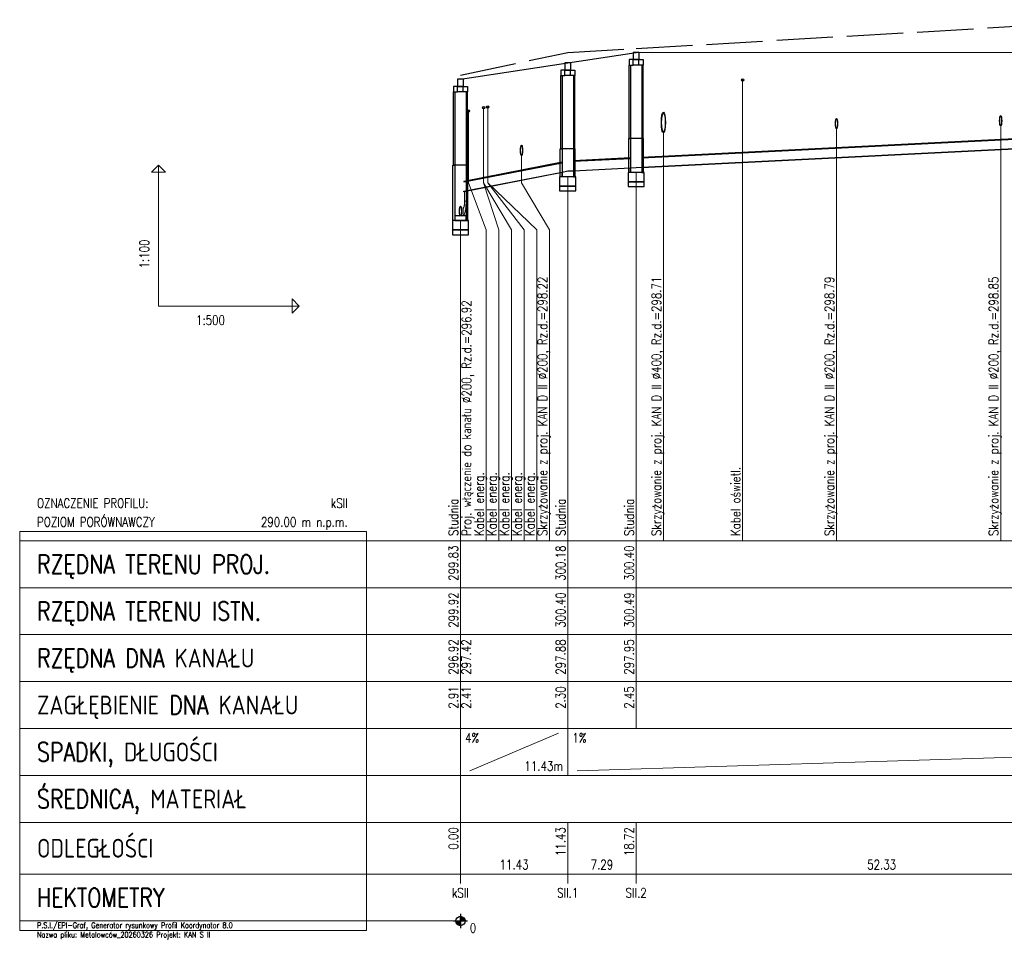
# Model space of a CAD drawing. Extents: x 2665 to 3299, y 1966 to 2440.
# Tile 2 of 3: x 2767 to 2977, y 2227 to 2423. Entities that reach past the tile are written whole.
import ezdxf
from ezdxf.enums import TextEntityAlignment as Align

# ---------------------------------------------------------------- set-up
doc = ezdxf.new("R2010")
doc.units = 0
doc.header["$MEASUREMENT"] = 0
doc.linetypes.add('ACAD_ISO02W100', pattern=[15, 12, -3])
for name, color, linetype, lineweight in [('Armatura', 66, 'Continuous', 20), ('Linie_opisowe', 7, 'Continuous', 9), ('LINIE_TABELI', 7, 'Continuous', 20), ('Opis_skrz', 1, 'Continuous', 15), ('Opis_uzbr_p', 7, 'Continuous', 15), ('Teren_proj', 2, 'Continuous', 30)]:
    doc.layers.add(name, color=color, linetype=linetype, lineweight=lineweight)
for name, color, linetype in [('LICZBY', 7, 'Continuous'), ('Odcinki_5', 7, 'Continuous'), ('Opis_PZ_5', 7, 'Continuous'), ('OPIS_WL', 7, 'Continuous'), ('Teren_istn', 3, 'ACAD_ISO02W100'), ('Uzbr_podz', 7, 'Continuous'), ('Wezly_5', 7, 'Continuous')]:
    doc.layers.add(name, color=color, linetype=linetype)
doc.styles.get("Standard").update_dxf_attribs({"font": 'romans.shx'})

msp = doc.modelspace()

# ---------------------------------------------------------------- linework, layer by layer
at = {"layer": 'Armatura'}
for p, q in [((2861.75, 2384.31), (2862.11, 2384.31)), ((2861.48, 2382.96), (2861.48, 2381.16))]:
    msp.add_line(p, q, dxfattribs=at)
for points in [[(2861.78, 2384.31), (2861.78, 2386.4), (2861.77, 2386.4), (2861.77, 2384.31)], [(2862.08, 2384.31), (2862.08, 2386.4), (2862.1, 2386.4), (2862.1, 2384.31)]]:
    msp.add_lwpolyline(points, close=True, dxfattribs=at)
for points in [[(2861.48, 2382.81), (2861.53, 2382.83), (2861.58, 2382.88), (2861.62, 2382.97), (2861.66, 2383.09), (2861.7, 2383.25), (2861.73, 2383.42), (2861.75, 2383.63), (2861.77, 2383.84), (2861.78, 2384.07), (2861.78, 2384.31)], [(2861.48, 2382.88), (2861.53, 2382.9), (2861.57, 2382.95), (2861.61, 2383.04), (2861.65, 2383.15), (2861.69, 2383.3), (2861.71, 2383.47), (2861.74, 2383.66), (2861.75, 2383.87), (2861.77, 2384.08), (2861.77, 2384.31)], [(2861.48, 2381.31), (2861.58, 2381.34), (2861.67, 2381.45), (2861.76, 2381.63), (2861.84, 2381.88), (2861.91, 2382.19), (2861.97, 2382.54), (2862.02, 2382.94), (2862.05, 2383.38), (2862.08, 2383.84), (2862.08, 2384.31)], [(2861.48, 2381.23), (2861.58, 2381.27), (2861.67, 2381.38), (2861.76, 2381.57), (2861.85, 2381.82), (2861.92, 2382.13), (2861.98, 2382.5), (2862.03, 2382.91), (2862.07, 2383.36), (2862.09, 2383.83), (2862.1, 2384.31)]]:
    msp.add_lwpolyline(points, dxfattribs=at)
at = {"layer": 'LICZBY'}
for p, q in [((2859.38, 2230.96), (2862.38, 2230.96)), ((2859.89, 2230.82), (2861.87, 2231.1)), ((2859.89, 2230.89), (2861.88, 2231.03)), ((2859.91, 2230.75), (2861.86, 2231.16)), ((2859.92, 2230.68), (2861.85, 2231.23)), ((2859.94, 2230.61), (2861.82, 2231.3)), ((2859.97, 2230.55), (2861.8, 2231.36)), ((2860, 2230.49), (2861.77, 2231.43)), ((2860.04, 2230.43), (2861.73, 2231.49)), ((2860.07, 2230.37), (2861.69, 2231.54)), ((2860.12, 2230.31), (2861.65, 2231.6)), ((2860.16, 2230.26), (2861.6, 2231.65)), ((2860.21, 2230.21), (2861.55, 2231.7)), ((2860.27, 2230.17), (2861.5, 2231.74)), ((2860.32, 2230.13), (2861.44, 2231.79)), ((2860.38, 2230.09), (2861.38, 2231.82)), ((2860.45, 2230.06), (2861.32, 2231.86)), ((2860.51, 2230.03), (2861.26, 2231.88)), ((2860.57, 2230.01), (2861.19, 2231.91)), ((2860.64, 2229.99), (2861.13, 2231.93)), ((2860.71, 2229.97), (2861.06, 2231.94)), ((2860.78, 2229.96), (2860.99, 2231.95)), ((2860.85, 2229.96), (2860.92, 2231.96)), ((2860.88, 2232.46), (2860.88, 2229.46))]:
    msp.add_line(p, q, dxfattribs=at)
msp.add_circle((2860.88, 2230.96), 1, dxfattribs=at)
at = {"layer": 'Linie_opisowe'}
for p, q in [((2921.02, 2410.14), (2921.02, 2311.96)), ((2976.01, 2400.42), (2976.01, 2311.96)), ((2904.14, 2399.03), (2904.14, 2311.96)), ((2941.01, 2399.82), (2941.01, 2311.96))]:
    msp.add_line(p, q, dxfattribs=at)
for points in [[(2862.58, 2403.51), (2862.58, 2388.2), (2866.38, 2378.2), (2866.38, 2311.96)], [(2865.82, 2404.19), (2865.82, 2388.2), (2869.08, 2378.2), (2869.08, 2311.96)], [(2865.82, 2404.19), (2865.82, 2388.2), (2871.78, 2378.2), (2871.78, 2311.96)], [(2866.71, 2404.38), (2866.71, 2388.2), (2874.48, 2378.2), (2874.48, 2311.96)], [(2866.71, 2404.38), (2866.71, 2388.2), (2877.18, 2378.2), (2877.18, 2311.96)], [(2873.92, 2394.12), (2873.92, 2388.2), (2879.88, 2378.2), (2879.88, 2311.96)]]:
    msp.add_lwpolyline(points, dxfattribs=at)
at = {"layer": 'LINIE_TABELI'}
for p, q in [((2796.53, 2361.96), (2796.53, 2391.96)), ((2796.53, 2361.96), (2796.53, 2391.96)), ((2796.53, 2361.96), (2796.53, 2391.96)), ((2796.53, 2361.96), (2796.53, 2391.96)), ((2796.53, 2361.96), (2796.53, 2391.96)), ((2796.53, 2361.96), (2796.53, 2391.96)), ((2796.53, 2361.96), (2826.53, 2361.96)), ((2796.53, 2361.96), (2826.53, 2361.96)), ((2796.53, 2361.96), (2826.53, 2361.96)), ((2796.53, 2361.96), (2826.53, 2361.96)), ((2796.53, 2361.96), (2826.53, 2361.96)), ((2796.53, 2361.96), (2826.53, 2361.96)), ((2766.96, 2311.96), (2860.88, 2311.96)), ((2860.88, 2311.96), (3154.73, 2311.96)), ((2860.88, 2311.96), (2860.88, 2301.96)), ((2860.88, 2311.96), (2860.88, 2240.96)), ((2883.75, 2311.96), (2883.75, 2301.96)), ((2898.33, 2311.96), (2898.33, 2301.96)), ((2766.96, 2301.96), (2860.88, 2301.96)), ((2860.88, 2301.96), (3154.73, 2301.96)), ((2860.88, 2301.96), (2860.88, 2271.96)), ((2883.75, 2301.96), (2883.75, 2271.96)), ((2898.33, 2301.96), (2898.33, 2271.96)), ((2766.96, 2291.96), (2860.88, 2291.96)), ((2860.88, 2291.96), (3154.73, 2291.96)), ((2766.96, 2281.96), (2860.88, 2281.96)), ((2860.88, 2281.96), (3154.73, 2281.96)), ((2766.96, 2271.96), (2860.88, 2271.96)), ((2860.88, 2271.96), (3154.73, 2271.96)), ((2860.88, 2271.96), (2860.88, 2261.96)), ((2862.88, 2262.96), (2881.75, 2270.96)), ((2883.75, 2271.96), (2883.75, 2261.96)), ((2885.75, 2262.96), (3142.25, 2270.96)), ((2766.96, 2261.96), (2860.88, 2261.96)), ((2860.88, 2261.96), (3154.73, 2261.96)), ((2766.96, 2251.96), (2860.88, 2251.96)), ((2860.88, 2251.96), (3154.73, 2251.96)), ((2860.88, 2251.96), (2860.88, 2238.96)), ((2883.75, 2251.96), (2883.75, 2238.96)), ((2898.33, 2251.96), (2898.33, 2238.96)), ((2766.96, 2240.96), (2860.88, 2240.96)), ((2860.88, 2240.96), (3154.73, 2240.96)), ((2766.96, 2230.96), (2860.88, 2230.96))]:
    msp.add_line(p, q, dxfattribs=at)
for points in [[(2796.53, 2391.96), (2798.03, 2390.46), (2795.03, 2390.46)], [(2796.53, 2391.96), (2798.03, 2390.46), (2795.03, 2390.46)], [(2796.53, 2391.96), (2798.03, 2390.46), (2795.03, 2390.46)], [(2796.53, 2391.96), (2798.03, 2390.46), (2795.03, 2390.46)], [(2796.53, 2391.96), (2798.03, 2390.46), (2795.03, 2390.46)], [(2796.53, 2391.96), (2798.03, 2390.46), (2795.03, 2390.46)], [(2826.53, 2361.96), (2825.03, 2360.46), (2825.03, 2363.46)], [(2826.53, 2361.96), (2825.03, 2360.46), (2825.03, 2363.46)], [(2826.53, 2361.96), (2825.03, 2360.46), (2825.03, 2363.46)], [(2826.53, 2361.96), (2825.03, 2360.46), (2825.03, 2363.46)], [(2826.53, 2361.96), (2825.03, 2360.46), (2825.03, 2363.46)], [(2826.53, 2361.96), (2825.03, 2360.46), (2825.03, 2363.46)], [(2766.96, 2228.96), (2840.88, 2228.96), (2840.88, 2313.96), (2766.96, 2313.96)]]:
    msp.add_lwpolyline(points, close=True, dxfattribs=at)
for points in [[(2898.33, 2311.96), (2898.33, 2390.4)], [(2883.75, 2311.96), (2883.75, 2389.49)], [(2860.88, 2311.96), (2860.88, 2380.16)]]:
    msp.add_lwpolyline(points, dxfattribs=at)
at = {"layer": 'Odcinki_5'}
for points in [[(2899.53, 2393.52), (3001.78, 2398.63), (3001.78, 2398.73), (2899.53, 2393.62)], [(2899.53, 2391.52), (3001.78, 2396.63), (3001.78, 2396.53), (2899.53, 2391.42)], [(2861.58, 2388.4), (2882.55, 2392.49), (2882.55, 2392.59), (2861.58, 2388.5)], [(2884.95, 2392.79), (2897.13, 2393.4), (2897.13, 2393.5), (2884.95, 2392.89)], [(2861.58, 2386.4), (2882.55, 2390.49), (2882.55, 2390.39), (2861.58, 2386.3)], [(2884.95, 2390.79), (2897.13, 2391.4), (2897.13, 2391.3), (2884.95, 2390.69)]]:
    msp.add_lwpolyline(points, close=True, dxfattribs=at)
at = {"layer": 'OPIS_WL'}
for major_axis in [(0, -1.1), (0, -1)]:
    msp.add_ellipse((2860.88, 2382.16), major_axis=major_axis, ratio=0.2, dxfattribs=at)
at = {"layer": 'Teren_istn'}
msp.add_lwpolyline([(2860.88, 2411.16), (2883.75, 2415.96), (2898.33, 2416.81), (3002.98, 2422.96), (3036.16, 2422.96), (3082.24, 2422.96), (3112.37, 2422.96), (3144.25, 2422.96), (3154.73, 2422.96)], dxfattribs=at)
at = {"layer": 'Teren_proj'}
msp.add_lwpolyline([(2860.88, 2410.26), (2883.75, 2413.74), (2898.33, 2415.96), (3002.98, 2416.06), (3036.16, 2417.16), (3082.24, 2417.96), (3112.37, 2417.46), (3144.25, 2417.66), (3154.73, 2419.76)], dxfattribs=at)
at = {"layer": 'Uzbr_podz'}
for centre in [(2921.02, 2410.14), (2866.71, 2404.38), (2866.71, 2404.38), (2862.58, 2403.51), (2865.82, 2404.19), (2865.82, 2404.19)]:
    msp.add_circle(centre, 0.25, dxfattribs=at)
for centre, major_axis in [((2904.14, 2401.03), (0, -2.2)), ((2904.14, 2401.03), (0, -2)), ((2976.01, 2401.42), (0, -1.1)), ((2941.01, 2400.82), (0, -1.1)), ((2941.01, 2400.82), (0, -1)), ((2976.01, 2401.42), (0, -1)), ((2873.92, 2395.12), (0, -1.1)), ((2873.92, 2395.12), (0, -1))]:
    msp.add_ellipse(centre, major_axis=major_axis, ratio=0.2, dxfattribs=at)
at = {"layer": 'Wezly_5'}
for p, q in [((2898.93, 2414.46), (2897.73, 2414.46)), ((2898.93, 2413.26), (2897.73, 2413.26)), ((2884.35, 2412.24), (2883.15, 2412.24)), ((2884.35, 2411.04), (2883.15, 2411.04)), ((2861.48, 2408.76), (2860.28, 2408.76)), ((2861.48, 2407.56), (2860.28, 2407.56)), ((2899.65, 2397.66), (2897.01, 2397.66)), ((2885.07, 2395.44), (2882.43, 2395.44)), ((2862.2, 2391.96), (2859.56, 2391.96))]:
    msp.add_line(p, q, dxfattribs=at)
for points in [[(2897.7, 2414.46), (2898.95, 2414.46), (2898.95, 2415.96), (2897.7, 2415.96)], [(2883.13, 2412.24), (2884.38, 2412.24), (2884.38, 2413.74), (2883.13, 2413.74)], [(2897.73, 2414.46), (2896.83, 2414.46), (2896.83, 2413.26), (2897.73, 2413.26)], [(2897.13, 2397.66), (2896.83, 2397.66), (2896.83, 2413.26), (2897.13, 2413.26)], [(2898.93, 2414.46), (2899.83, 2414.46), (2899.83, 2413.26), (2898.93, 2413.26)], [(2899.53, 2397.66), (2899.83, 2397.66), (2899.83, 2413.26), (2899.53, 2413.26)], [(2883.15, 2412.24), (2882.25, 2412.24), (2882.25, 2411.04), (2883.15, 2411.04)], [(2882.55, 2395.44), (2882.25, 2395.44), (2882.25, 2411.04), (2882.55, 2411.04)], [(2884.35, 2412.24), (2885.25, 2412.24), (2885.25, 2411.04), (2884.35, 2411.04)], [(2884.95, 2395.44), (2885.25, 2395.44), (2885.25, 2411.04), (2884.95, 2411.04)], [(2860.28, 2408.76), (2859.38, 2408.76), (2859.38, 2407.56), (2860.28, 2407.56)], [(2860.26, 2408.76), (2861.51, 2408.76), (2861.51, 2410.26), (2860.26, 2410.26)], [(2861.48, 2408.76), (2862.38, 2408.76), (2862.38, 2407.56), (2861.48, 2407.56)], [(2859.68, 2391.96), (2859.38, 2391.96), (2859.38, 2407.56), (2859.68, 2407.56)], [(2862.08, 2391.96), (2862.38, 2391.96), (2862.38, 2407.56), (2862.08, 2407.56)], [(2897.13, 2390.4), (2896.74, 2390.4), (2896.74, 2397.66), (2897.13, 2397.66)], [(2899.53, 2390.4), (2899.91, 2390.4), (2899.91, 2397.66), (2899.53, 2397.66)], [(2882.55, 2389.49), (2882.17, 2389.49), (2882.17, 2395.44), (2882.55, 2395.44)], [(2884.95, 2389.49), (2885.34, 2389.49), (2885.34, 2395.44), (2884.95, 2395.44)], [(2859.68, 2380.16), (2859.3, 2380.16), (2859.3, 2391.96), (2859.68, 2391.96)], [(2862.08, 2380.16), (2862.47, 2380.16), (2862.47, 2391.96), (2862.08, 2391.96)], [(2883.75, 2389.49), (2882.55, 2389.49), (2882.55, 2390.49), (2883.75, 2390.73), (2884.95, 2390.79), (2884.95, 2389.49)], [(2896.6, 2388.4), (2900.06, 2388.4), (2900.06, 2390.4), (2896.6, 2390.4)], [(2898.33, 2390.4), (2897.13, 2390.4), (2897.13, 2391.4), (2898.33, 2391.46), (2899.53, 2391.52), (2899.53, 2390.4)], [(2882.02, 2387.49), (2885.48, 2387.49), (2885.48, 2389.49), (2882.02, 2389.49)], [(2896.6, 2387.4), (2900.06, 2387.4), (2900.06, 2388.4), (2896.6, 2388.4)], [(2882.02, 2386.49), (2885.48, 2386.49), (2885.48, 2387.49), (2882.02, 2387.49)], [(2859.16, 2378.16), (2862.61, 2378.16), (2862.61, 2380.16), (2859.16, 2380.16)], [(2859.68, 2380.16), (2862.08, 2380.16), (2862.08, 2381.16), (2859.68, 2381.16)], [(2859.16, 2377.16), (2862.61, 2377.16), (2862.61, 2378.16), (2859.16, 2378.16)]]:
    msp.add_lwpolyline(points, close=True, dxfattribs=at)

# ---------------------------------------------------------------- texts
at = {"layer": 'LICZBY', "width": 0.8}
msp.add_text('1:100', height=2, rotation=90, dxfattribs=at).set_placement((2794.53, 2369.96))
msp.add_text('1:100', height=2, rotation=90, dxfattribs=at).set_placement((2794.53, 2369.96))
msp.add_text('1:100', height=2, rotation=90, dxfattribs=at).set_placement((2794.53, 2369.96))
msp.add_text('1:100', height=2, rotation=90, dxfattribs=at).set_placement((2794.53, 2369.96))
msp.add_text('1:100', height=2, rotation=90, dxfattribs=at).set_placement((2794.53, 2369.96))
msp.add_text('1:100', height=2, rotation=90, dxfattribs=at).set_placement((2794.53, 2369.96))
for s, p in [('1:500', (2804.53, 2357.96)), ('1:500', (2804.53, 2357.96)), ('1:500', (2804.53, 2357.96)), ('1:500', (2804.53, 2357.96)), ('1:500', (2804.53, 2357.96)), ('1:500', (2804.53, 2357.96)), ('4%', (2861.88, 2268.96)), ('1%', (2884.75, 2268.96)), ('0', (2862.88, 2228.46))]:
    msp.add_text(s, height=2, dxfattribs=at).set_placement(p)
for s, p in [('299.83', (2860.38, 2310.96)), ('300.18', (2883.25, 2310.96)), ('300.40', (2897.83, 2310.96)), ('299.92', (2860.38, 2300.96)), ('300.40', (2883.25, 2300.96)), ('300.49', (2897.83, 2300.96)), ('296.92', (2860.38, 2290.96)), ('297.42', (2863.13, 2290.96)), ('297.88', (2883.25, 2290.96)), ('297.95', (2897.83, 2290.96)), ('2.91', (2860.38, 2280.96)), ('2.41', (2863.13, 2280.96)), ('2.30', (2883.25, 2280.96)), ('2.45', (2897.83, 2280.96)), ('0.00', (2860.38, 2250.96)), ('11.43', (2883.25, 2250.96)), ('18.72', (2897.83, 2250.96))]:
    msp.add_text(s, height=2, rotation=90, dxfattribs=at).set_placement(p, align=Align.RIGHT)
msp.add_text('11.43m', height=2, dxfattribs=at).set_placement((2882.75, 2262.96), align=Align.RIGHT)
for s, p in [('11.43', (2872.32, 2241.96)), ('7.29', (2891.04, 2241.96)), ('52.33', (2950.65, 2241.96)), ('kSII', (2860.88, 2235.96)), ('SII.1', (2883.75, 2235.96)), ('SII.2', (2898.33, 2235.96))]:
    msp.add_text(s, height=2, dxfattribs=at).set_placement(p, align=Align.CENTER)
at = {"layer": 'LINIE_TABELI', "width": 0.8}
for s, height, p in [('OZNACZENIE PROFILU:', 2, (2770.66, 2318.96)), ('POZIOM PORÓWNAWCZY', 2, (2770.66, 2314.96)), ('RZĘDNA TERENU PROJ.', 4, (2770.66, 2304.96)), ('RZĘDNA TERENU ISTN.', 4, (2770.66, 2294.96)), ('RZĘDNA DNA KANAŁU', 4, (2770.66, 2284.96)), ('ZAGŁĘBIENIE DNA KANAŁU', 4, (2770.66, 2274.96)), ('SPADKI, DŁUGOŚCI', 4, (2770.66, 2264.96)), ('ŚREDNICA, MATERIAŁ', 4, (2770.66, 2254.96)), ('ODLEGŁOŚCI', 4, (2770.66, 2244.46)), ('HEKTOMETRY', 4, (2770.66, 2233.96)), ('P.S.I./EPI-Graf, Generator rysunkowy Profil Koordynator 8.0', 1.2, (2770.66, 2229.46)), ('Nazwa pliku: Metalowców_20260326 Projekt: KAN S II', 1.2, (2770.66, 2227.46))]:
    msp.add_text(s, height=height, dxfattribs=at).set_placement(p)
for s, p in [('kSII', (2836.88, 2318.96)), ('290.00 m n.p.m.', (2836.88, 2314.96))]:
    msp.add_text(s, height=2, dxfattribs=at).set_placement(p, align=Align.RIGHT)
at = {"layer": 'Opis_PZ_5', "width": 0.8}
for p in [(2860.38, 2312.96), (2883.25, 2312.96), (2897.83, 2312.96)]:
    msp.add_text('Studnia', height=2, rotation=90, dxfattribs=at).set_placement(p)
at = {"layer": 'Opis_skrz', "width": 0.8}
for s, p in [('Skrzyżowanie z proj. KAN D II %%c200, Rz.d.=298.22', (2879.38, 2312.96)), ('Skrzyżowanie z proj. KAN D II %%C400, Rz.d.=298.71', (2903.64, 2312.96)), ('Skrzyżowanie z proj. KAN D II %%c200, Rz.d.=298.79', (2940.51, 2312.96)), ('Skrzyżowanie z proj. KAN D II %%c200, Rz.d.=298.85', (2975.51, 2312.96))]:
    msp.add_text(s, height=2, rotation=90, dxfattribs=at).set_placement(p)
at = {"layer": 'Opis_uzbr_p', "width": 0.8}
for s, p in [('Kabel oświetl.', (2920.52, 2312.96)), ('Kabel energ.', (2865.88, 2312.96)), ('Kabel energ.', (2868.58, 2312.96)), ('Kabel energ.', (2871.28, 2312.96)), ('Kabel energ.', (2873.98, 2312.96)), ('Kabel energ.', (2876.68, 2312.96))]:
    msp.add_text(s, height=2, rotation=90, dxfattribs=at).set_placement(p)
at = {"layer": 'OPIS_WL', "width": 0.8}
msp.add_text('Proj. włączenie do kanału %%c200, Rz.d.=296.92', height=2, rotation=90, dxfattribs=at).set_placement((2863.18, 2312.96))

doc.saveas('drawing.dxf')
